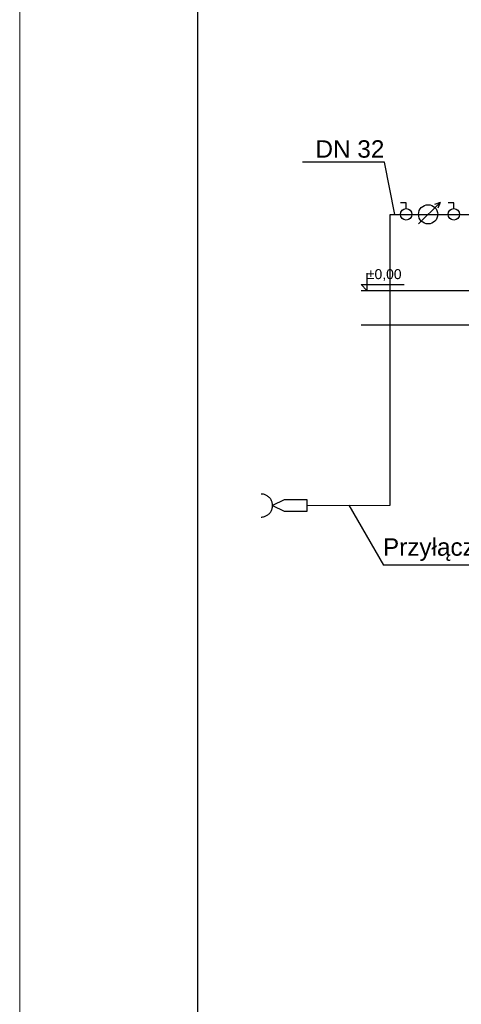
# Model space of a CAD drawing. Header units: inches. Extents: x -150.1 to -108.1, y -15.9 to 13.8.
# Tile 1 of 25: x -150.1 to -146.2, y -7.3 to 1.3. Entities that reach past the tile are written whole.
import ezdxf
from ezdxf.lldxf.tags import DXFTag

# ---------------------------------------------------------------- set-up
doc = ezdxf.new("R2010")
doc.units = ezdxf.units.IN
doc.header["$MEASUREMENT"] = 0
doc.layers.get('0').update_dxf_attribs({"color": 2})
for name, color, linetype in [('IS_Armatura_Wodociag', 2, 'SOLID'), ('IS_Inne_Urzadzenia_Wodociag', 2, 'SOLID'), ('IS_Konstrukcja', 7, 'SOLID'), ('IS_Opisy_działek_Wodociag', 2, 'SOLID'), ('IS_Zimna_woda', 4, 'SOLID')]:
    doc.layers.add(name, color=color, linetype=linetype)
tags = doc.linetypes.add('SOLID', pattern=[10, 10, 0]).pattern_tags.tags
tags[6:7] = [DXFTag(74, 4), DXFTag(75, 0), DXFTag(340, '0'), DXFTag(46, 0.0), DXFTag(50, 0.0), DXFTag(44, 0.0), DXFTag(45, 0.0)]
tags[4:5] = [DXFTag(74, 4), DXFTag(75, 0), DXFTag(340, '0'), DXFTag(46, 0.0), DXFTag(50, 0.0), DXFTag(44, 0.0), DXFTag(45, 0.0)]

msp = doc.modelspace()

# ---------------------------------------------------------------- linework, layer by layer
at = {"color": 7, "lineweight": 0, "true_color": 0xffffff}
msp.add_lwpolyline([(-150.0644, -15.8617), (-108.0644, -15.8617), (-108.0644, 13.8383), (-150.0644, 13.8383)], close=True, dxfattribs=at)
at = {"color": 2}
msp.add_lwpolyline([(-148.5188, -14.8617), (-109.0644, -14.8617), (-109.0644, 12.8383), (-148.5188, 12.8383)], close=True, dxfattribs=at)
at = {"layer": 'IS_Armatura_Wodociag', "ltscale": 0.01}
for p, q in [((-146.7059, -0.341), (-146.7559, -0.341)), ((-146.7059, -0.391), (-146.7059, -0.341)), ((-146.5983, -0.5243), (-146.4108, -0.3368)), ((-146.4108, -0.3368), (-146.4608, -0.3568)), ((-146.4108, -0.3368), (-146.4308, -0.3868)), ((-146.2919, -0.341), (-146.3419, -0.341)), ((-146.2919, -0.391), (-146.2919, -0.341))]:
    msp.add_line(p, q, dxfattribs=at)
for centre, major_axis in [((-146.7059, -0.441), (0.05, 0)), ((-146.515, -0.441), (0.0833, 0)), ((-146.2919, -0.441), (0.05, 0))]:
    msp.add_ellipse(centre, major_axis=major_axis, ratio=1, dxfattribs=at)
at = {"layer": 'IS_Inne_Urzadzenia_Wodociag', "ltscale": 0.01}
for p, q in [((-147.7667, -2.9214), (-147.8667, -2.9714)), ((-147.8667, -2.9714), (-147.7667, -3.0214)), ((-147.5667, -2.9214), (-147.7667, -2.9214)), ((-147.5667, -3.0214), (-147.5667, -2.9214)), ((-147.7667, -3.0214), (-147.5667, -3.0214)), ((-147.5667, -3.0214), (-147.5667, -3.0214))]:
    msp.add_line(p, q, dxfattribs=at)
for points in [[(-147.8667, -2.9714), (-147.8667, -2.9665), (-147.8674, -2.9567), (-147.8706, -2.9425), (-147.8757, -2.9292), (-147.8825, -2.9168), (-147.891, -2.9056), (-147.9009, -2.8957), (-147.9121, -2.8873), (-147.9244, -2.8804), (-147.9378, -2.8753), (-147.952, -2.8721), (-147.9617, -2.8714), (-147.9667, -2.8714)], [(-147.9667, -3.0714), (-147.9617, -3.0714), (-147.952, -3.0707), (-147.9378, -3.0676), (-147.9244, -3.0625), (-147.9121, -3.0556), (-147.9009, -3.0472), (-147.891, -3.0373), (-147.8825, -3.026), (-147.8757, -3.0137), (-147.8706, -3.0003), (-147.8674, -2.9861), (-147.8667, -2.9764), (-147.8667, -2.9714)]]:
    msp.add_open_spline(points, degree=3, knots=[0, 0, 0, 0, 0.0148171, 0.0292686, 0.0434765, 0.0575333, 0.071509, 0.0854592, 0.0994349, 0.1134917, 0.1276996, 0.1421511, 0.1569682, 0.1569682, 0.1569682, 0.1569682], dxfattribs=at)
at = {"layer": 'IS_Konstrukcja', "ltscale": 0.01}
for p, q in [((-147.0468, -0.9514), (-147.0468, -1.1014)), ((-147.0468, -1.1014), (-147.0968, -1.0514)), ((-147.0968, -1.0514), (-146.7218, -1.0514)), ((-147.0968, -1.1014), (-114.0644, -1.1014)), ((-147.0968, -1.4014), (-114.0644, -1.4014))]:
    msp.add_line(p, q, dxfattribs=at)
at = {"layer": 'IS_Opisy_działek_Wodociag', "ltscale": 0.01}
for p, q in [((-146.895, 0.0133), (-147.607, 0.0133)), ((-146.8037, -0.441), (-146.895, 0.0133)), ((-142.749, -3.4893), (-146.9013, -3.4893))]:
    msp.add_line(p, q, dxfattribs=at)
at = {"layer": 'IS_Opisy_działek_Wodociag', "color": 1, "ltscale": 0.01}
msp.add_line((-147.2052, -2.9694), (-146.9013, -3.4893), dxfattribs=at)
at = {"layer": 'IS_Zimna_woda', "color": 2, "ltscale": 0.01}
for p, q in [((-146.8438, -2.969), (-146.8438, -0.441)), ((-147.5667, -2.9698), (-146.8438, -2.969))]:
    msp.add_line(p, q, dxfattribs=at)
at = {"layer": 'IS_Zimna_woda', "ltscale": 0.01}
msp.add_line((-146.8438, -0.441), (-144.4411, -0.441), dxfattribs=at)

# ---------------------------------------------------------------- texts
at = {"layer": 'IS_Konstrukcja', "ltscale": 0.01, "insert": (-147.0468, -1.0198), "char_height": 0.0864, "attachment_point": 7}
msp.add_mtext('\\fArial|b0|i0;±0,00', dxfattribs=at)
at = {"layer": 'IS_Opisy_działek_Wodociag', "ltscale": 0.01, "char_height": 0.1512, "attachment_point": 9}
for s, insert in [('\\fArial|b0|i0;DN 32', (-146.895, 0.0493)), ('{\\fArial|b0|i0|c0|p0;Przyłącze wody wg odrębnego opracowania}', (-142.7866, -3.4533))]:
    msp.add_mtext(s, dxfattribs=dict(at, insert=insert))

doc.saveas('drawing.dxf')
